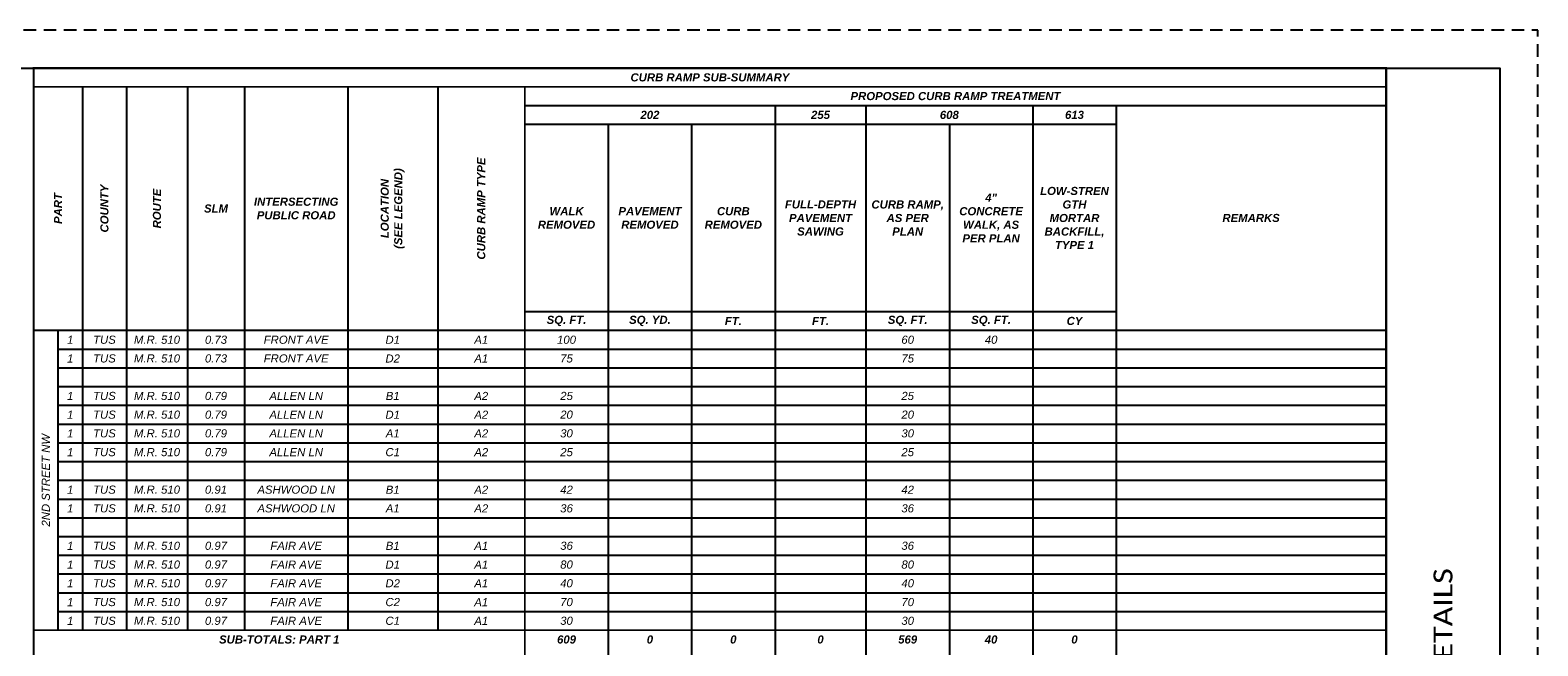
# Paper-space layout 'Layout1' of a CAD drawing. Header units: feet. Extents: x -25 to 34, y 0 to 22.
# Tile 4 of 4: x 14.1 to 34, y 13.9 to 22. Entities that reach past the tile are written whole.
import ezdxf
from ezdxf.enums import TextEntityAlignment as Align

# ---------------------------------------------------------------- set-up
doc = ezdxf.new("R2010")
doc.units = ezdxf.units.FT
doc.header["$MEASUREMENT"] = 0
doc.linetypes.add('OhDOT_USTN3', pattern=[0.22, 0.165, -0.055])
for name, color, linetype in [('SH_Border', 7, 'Continuous'), ('SH_Cut_Line', 7, 'OhDOT_USTN3'), ('SH_Data', 7, 'Continuous'), ('SH_Text', 7, 'Continuous')]:
    doc.layers.add(name, color=color, linetype=linetype)
doc.styles.add('Font 70-Main Title', font='calibri.ttf', dxfattribs={"width": 1.15, "height": 0.25})
doc.styles.add('Slanted-Normal', font='calibrii.ttf', dxfattribs={"height": 0.14})
doc.styles.add('Straight Sub-Title (0.17) Font 30', font='calibri.ttf', dxfattribs={"height": 0.17})
doc.styles.add('Straight-Sub Title', font='calibri.ttf', dxfattribs={"height": 0.17})

# ---------------------------------------------------------------- blocks, each defined once
blk = doc.blocks.new('BLKWO_NEW')
at = {"layer": 'SH_Border', "linetype": 'Continuous', "flags": 128}
blk.add_lwpolyline([(0.5, 21.5), (33.5, 21.5), (33.5, 0.5), (0.5, 0.5), (0.5, 21.5)], close=True, dxfattribs=at)
blk.add_lwpolyline([(32, 21.5), (32, 0.5)], dxfattribs=at)
at = {"layer": 'SH_Cut_Line', "color": 7, "linetype": 'OhDOT_USTN3', "flags": 128}
blk.add_lwpolyline([(0, 0), (34, 0), (34, 22), (0, 22), (0, 0)], close=True, dxfattribs=at)
at = {"layer": 'SH_Data', "style": 'Font 70-Main Title', "width": 1.15, "flags": 8}
blk.add_attdef('TITLEAREA2T', text='', height=0.25, rotation=90, dxfattribs=at).set_placement((32.75, 13), align=Align.MIDDLE_CENTER)
at = {"layer": 'SH_Data', "style": 'Straight-Sub Title'}
for tag, p in [('XXX', (32.75, 2)), ('XXX', (32.75, 1.5)), ('XXXXXX', (32.75, 1))]:
    blk.add_attdef(tag, text='', height=0.17, dxfattribs=at).set_placement(p, align=Align.BOTTOM_CENTER)
at = {"layer": 'SH_Data', "style": 'Straight Sub-Title (0.17) Font 30', "flags": 8}
blk.add_attdef('PROJECT', text='', height=0.25, rotation=90, dxfattribs=at).set_placement((0.721, 0.55), align=Align.MIDDLE_LEFT)
blk = doc.blocks.new('*A1021')
at = {"layer": 'SH_Text', "color": 7, "linetype": 'Continuous', "ltscale": 0.083333, "const_width": 0.0208}
blk.add_lwpolyline([(15.031, 0), (0, 0), (0, -17.708), (15.031, -17.708)], close=True, dxfattribs=at)
for points in [[(0, -0.208), (15.031, -0.208)], [(5.458, -0.208), (5.458, -17.708)], [(0, -2.917), (15.031, -2.917)], [(0.271, -2.917), (0.271, -6.25)], [(0, -6.25), (15.031, -6.25)]]:
    blk.add_lwpolyline(points, dxfattribs=at)
at = {"layer": 'SH_Text', "color": 7, "linetype": 'Continuous', "ltscale": 0.083333}
for points in [[(0.542, -0.208), (0.542, -6.25)], [(1.031, -0.208), (1.031, -6.25)], [(1.708, -0.208), (1.708, -6.25)], [(2.344, -0.208), (2.344, -6.25)], [(3.49, -0.208), (3.49, -6.25)], [(4.49, -0.208), (4.49, -6.25)], [(5.458, -0.417), (15.031, -0.417)], [(8.24, -0.417), (8.24, -17.292)], [(9.25, -0.417), (9.25, -17.292)], [(11.104, -0.417), (11.104, -17.292)], [(12.031, -0.417), (12.031, -17.292)], [(5.458, -0.625), (12.031, -0.625)], [(6.385, -0.625), (6.385, -17.292)], [(7.312, -0.625), (7.312, -17.292)], [(10.177, -0.625), (10.177, -17.292)], [(5.458, -2.708), (12.031, -2.708)], [(0.271, -3.125), (15.031, -3.125)], [(0.271, -3.333), (15.031, -3.333)], [(0.271, -3.542), (15.031, -3.542)], [(0.271, -3.75), (15.031, -3.75)], [(0.271, -3.958), (15.031, -3.958)], [(0.271, -4.167), (15.031, -4.167)], [(0.271, -4.375), (15.031, -4.375)], [(0.271, -4.583), (15.031, -4.583)], [(0.271, -4.792), (15.031, -4.792)], [(0.271, -5), (15.031, -5)], [(0.271, -5.208), (15.031, -5.208)], [(0.271, -5.417), (15.031, -5.417)], [(0.271, -5.625), (15.031, -5.625)], [(0.271, -5.833), (15.031, -5.833)], [(0.271, -6.042), (15.031, -6.042)]]:
    blk.add_lwpolyline(points, dxfattribs=at)
at = {"layer": 'SH_Text', "color": 7, "char_height": 0.09028, "attachment_point": 5, "style": 'Slanted-Normal'}
for s, insert in [('\\fArial|b1|i1|c0|p34;CURB RAMP SUB-SUMMARY', (7.516, -0.104)), ('\\fArial|b1|i1|c0|p34;PROPOSED CURB RAMP TREATMENT', (10.245, -0.312)), ('\\fArial|b1|i1|c0|p34;202', (6.849, -0.521)), ('\\fArial|b1|i1|c0|p34;255', (8.745, -0.521)), ('\\fArial|b1|i1|c0|p34;608', (10.177, -0.521)), ('\\fArial|b1|i1|c0|p34;613', (11.568, -0.521)), ('\\fArial|b1|i1|c0|p34;SLM', (2.026, -1.562)), ('\\fArial|b1|i1|c0|p34;REMARKS', (13.531, -1.667)), ('\\fArial|b1|i1|c0|p34;SQ. FT.', (5.922, -2.812)), ('\\fArial|b1|i1|c0|p34;SQ. YD.', (6.849, -2.812)), ('\\fArial|b1|i1|c0|p34;FT.', (7.776, -2.812)), ('\\fArial|b1|i1|c0|p34;FT.', (8.745, -2.812)), ('\\fArial|b0|i1|c0|p34;1', (0.406, -3.021)), ('\\fArial|b0|i1|c0|p34;TUS', (0.786, -3.021)), ('\\fArial|b0|i1|c0|p34;M.R. 510', (1.37, -3.021)), ('\\fArial|b0|i1|c0|p34;0.73', (2.026, -3.021)), ('\\fArial|b0|i1|c0|p34;FRONT AVE', (2.917, -3.021)), ('\\fArial|b0|i1|c0|p34;D1', (3.99, -3.021)), ('\\fArial|b0|i1|c0|p34;A1', (4.974, -3.021)), ('\\fArial|b0|i1|c0|p34;100', (5.922, -3.021)), ('\\fArial|b0|i1|c0|p34;TUS', (0.786, -3.229)), ('\\fArial|b0|i1|c0|p34;M.R. 510', (1.37, -3.229)), ('\\fArial|b0|i1|c0|p34;0.73', (2.026, -3.229)), ('\\fArial|b0|i1|c0|p34;FRONT AVE', (2.917, -3.229)), ('\\fArial|b0|i1|c0|p34;D2', (3.99, -3.229)), ('\\fArial|b0|i1|c0|p34;1', (0.406, -3.229)), ('\\fArial|b0|i1|c0|p34;A1', (4.974, -3.229)), ('\\fArial|b0|i1|c0|p34;75', (5.922, -3.229)), ('\\fArial|b0|i1|c0|p34;1', (0.406, -3.646)), ('\\fArial|b0|i1|c0|p34;TUS', (0.786, -3.646)), ('\\fArial|b0|i1|c0|p34;M.R. 510', (1.37, -3.646)), ('\\fArial|b0|i1|c0|p34;0.79', (2.026, -3.646)), ('\\fArial|b0|i1|c0|p34;ALLEN LN', (2.917, -3.646)), ('\\fArial|b0|i1|c0|p34;B1', (3.99, -3.646)), ('\\fArial|b0|i1|c0|p34;A2', (4.974, -3.646)), ('\\fArial|b0|i1|c0|p34;25', (5.922, -3.646)), ('\\fArial|b0|i1|c0|p34;1', (0.406, -3.854)), ('\\fArial|b0|i1|c0|p34;TUS', (0.786, -3.854)), ('\\fArial|b0|i1|c0|p34;M.R. 510', (1.37, -3.854)), ('\\fArial|b0|i1|c0|p34;0.79', (2.026, -3.854)), ('\\fArial|b0|i1|c0|p34;ALLEN LN', (2.917, -3.854)), ('\\fArial|b0|i1|c0|p34;D1', (3.99, -3.854)), ('\\fArial|b0|i1|c0|p34;A2', (4.974, -3.854)), ('\\fArial|b0|i1|c0|p34;20', (5.922, -3.854)), ('\\fArial|b0|i1|c0|p34;1', (0.406, -4.062)), ('\\fArial|b0|i1|c0|p34;TUS', (0.786, -4.062)), ('\\fArial|b0|i1|c0|p34;M.R. 510', (1.37, -4.062)), ('\\fArial|b0|i1|c0|p34;0.79', (2.026, -4.062)), ('\\fArial|b0|i1|c0|p34;ALLEN LN', (2.917, -4.062)), ('\\fArial|b0|i1|c0|p34;A1', (3.99, -4.062)), ('\\fArial|b0|i1|c0|p34;A2', (4.974, -4.062)), ('\\fArial|b0|i1|c0|p34;30', (5.922, -4.062)), ('\\fArial|b0|i1|c0|p34;1', (0.406, -4.271)), ('\\fArial|b0|i1|c0|p34;TUS', (0.786, -4.271)), ('\\fArial|b0|i1|c0|p34;M.R. 510', (1.37, -4.271)), ('\\fArial|b0|i1|c0|p34;0.79', (2.026, -4.271)), ('\\fArial|b0|i1|c0|p34;ALLEN LN', (2.917, -4.271)), ('\\fArial|b0|i1|c0|p34;C1', (3.99, -4.271)), ('\\fArial|b0|i1|c0|p34;A2', (4.974, -4.271)), ('\\fArial|b0|i1|c0|p34;25', (5.922, -4.271)), ('\\fArial|b0|i1|c0|p34;1', (0.406, -4.688)), ('\\fArial|b0|i1|c0|p34;TUS', (0.786, -4.688)), ('\\fArial|b0|i1|c0|p34;M.R. 510', (1.37, -4.688)), ('\\fArial|b0|i1|c0|p34;0.91', (2.026, -4.688)), ('\\fArial|b0|i1|c0|p34;ASHWOOD LN', (2.917, -4.688)), ('\\fArial|b0|i1|c0|p34;B1', (3.99, -4.688)), ('\\fArial|b0|i1|c0|p34;A2', (4.974, -4.688)), ('\\fArial|b0|i1|c0|p34;42', (5.922, -4.688)), ('\\fArial|b0|i1|c0|p34;1', (0.406, -4.896)), ('\\fArial|b0|i1|c0|p34;TUS', (0.786, -4.896)), ('\\fArial|b0|i1|c0|p34;M.R. 510', (1.37, -4.896)), ('\\fArial|b0|i1|c0|p34;0.91', (2.026, -4.896)), ('\\fArial|b0|i1|c0|p34;ASHWOOD LN', (2.917, -4.896)), ('\\fArial|b0|i1|c0|p34;A1', (3.99, -4.896)), ('\\fArial|b0|i1|c0|p34;A2', (4.974, -4.896)), ('\\fArial|b0|i1|c0|p34;36', (5.922, -4.896)), ('\\fArial|b0|i1|c0|p34;1', (0.406, -5.312)), ('\\fArial|b0|i1|c0|p34;TUS', (0.786, -5.312)), ('\\fArial|b0|i1|c0|p34;M.R. 510', (1.37, -5.312)), ('\\fArial|b0|i1|c0|p34;0.97', (2.026, -5.312)), ('\\fArial|b0|i1|c0|p34;FAIR AVE', (2.917, -5.312)), ('\\fArial|b0|i1|c0|p34;B1', (3.99, -5.312)), ('\\fArial|b0|i1|c0|p34;A1', (4.974, -5.312)), ('\\fArial|b0|i1|c0|p34;36', (5.922, -5.312)), ('\\fArial|b0|i1|c0|p34;1', (0.406, -5.521)), ('\\fArial|b0|i1|c0|p34;TUS', (0.786, -5.521)), ('\\fArial|b0|i1|c0|p34;M.R. 510', (1.37, -5.521)), ('\\fArial|b0|i1|c0|p34;0.97', (2.026, -5.521)), ('\\fArial|b0|i1|c0|p34;FAIR AVE', (2.917, -5.521)), ('\\fArial|b0|i1|c0|p34;D1', (3.99, -5.521)), ('\\fArial|b0|i1|c0|p34;A1', (4.974, -5.521)), ('\\fArial|b0|i1|c0|p34;80', (5.922, -5.521)), ('\\fArial|b0|i1|c0|p34;1', (0.406, -5.729)), ('\\fArial|b0|i1|c0|p34;TUS', (0.786, -5.729)), ('\\fArial|b0|i1|c0|p34;M.R. 510', (1.37, -5.729)), ('\\fArial|b0|i1|c0|p34;0.97', (2.026, -5.729)), ('\\fArial|b0|i1|c0|p34;FAIR AVE', (2.917, -5.729)), ('\\fArial|b0|i1|c0|p34;D2', (3.99, -5.729)), ('\\fArial|b0|i1|c0|p34;A1', (4.974, -5.729)), ('\\fArial|b0|i1|c0|p34;40', (5.922, -5.729)), ('\\fArial|b0|i1|c0|p34;1', (0.406, -5.938)), ('\\fArial|b0|i1|c0|p34;TUS', (0.786, -5.938)), ('\\fArial|b0|i1|c0|p34;M.R. 510', (1.37, -5.938)), ('\\fArial|b0|i1|c0|p34;0.97', (2.026, -5.938)), ('\\fArial|b0|i1|c0|p34;FAIR AVE', (2.917, -5.938)), ('\\fArial|b0|i1|c0|p34;C2', (3.99, -5.938)), ('\\fArial|b0|i1|c0|p34;A1', (4.974, -5.938)), ('\\fArial|b0|i1|c0|p34;70', (5.922, -5.938)), ('\\fArial|b0|i1|c0|p34;1', (0.406, -6.146)), ('\\fArial|b0|i1|c0|p34;TUS', (0.786, -6.146)), ('\\fArial|b0|i1|c0|p34;M.R. 510', (1.37, -6.146)), ('\\fArial|b0|i1|c0|p34;0.97', (2.026, -6.146)), ('\\fArial|b0|i1|c0|p34;FAIR AVE', (2.917, -6.146)), ('\\fArial|b0|i1|c0|p34;C1', (3.99, -6.146)), ('\\fArial|b0|i1|c0|p34;A1', (4.974, -6.146)), ('\\fArial|b0|i1|c0|p34;30', (5.922, -6.146)), ('\\fArial|b1|i1|c0|p34;SUB-TOTALS: PART 1', (2.729, -6.354)), ('\\fArial|b1|i1|c0|p34;609', (5.922, -6.354)), ('\\fArial|b1|i1|c0|p34;0', (6.849, -6.354)), ('\\fArial|b1|i1|c0|p34;0', (7.776, -6.354)), ('\\fArial|b1|i1|c0|p34;0', (8.745, -6.354)), ('\\fArial|b1|i1|c0|p34;569', (9.714, -6.354)), ('\\fArial|b1|i1|c0|p34;40', (10.641, -6.354)), ('\\fArial|b1|i1|c0|p34;0', (11.568, -6.354))]:
    blk.add_mtext(s, dxfattribs=dict(at, insert=insert))
at = {"layer": 'SH_Text', "color": 7, "char_height": 0.09028, "attachment_point": 5, "rotation": 90, "style": 'Slanted-Normal'}
for s, insert in [('\\fArial|b1|i1|c0|p34;CURB RAMP TYPE', (4.974, -1.562)), ('\\fArial|b1|i1|c0|p34;COUNTY', (0.786, -1.562)), ('\\fArial|b1|i1|c0|p34;PART', (0.271, -1.562)), ('\\fArial|b1|i1|c0|p34;ROUTE', (1.37, -1.562)), ('\\fArial|b0|i1|c0|p34;2ND STREET NW', (0.135, -4.583))]:
    blk.add_mtext(s, dxfattribs=dict(at, insert=insert))
at = {"layer": 'SH_Text', "color": 7, "insert": (3.99, -1.562), "char_height": 0.09028, "width": 2.70833, "attachment_point": 5, "rotation": 90, "style": 'Slanted-Normal'}
blk.add_mtext('\\fArial|b1|i1|c0|p34;LOCATION ^J(SEE LEGEND)', dxfattribs=at)
at = {"layer": 'SH_Text', "color": 7, "char_height": 0.09028, "attachment_point": 5, "style": 'Slanted-Normal'}
for s, insert, width in [('\\fArial|b1|i1|c0|p34;LOW-STREN\\PGTH ^JMORTAR BACKFILL, ^JTYPE 1', (11.568, -1.667), 0.84375), ('\\fArial|b1|i1|c0|p34;INTERSECTING PUBLIC ROAD', (2.917, -1.562), 1.0625), ('\\fArial|b1|i1|c0|p34;FULL-DEPTH PAVEMENT SAWING', (8.745, -1.667), 0.92708), ('\\fArial|b1|i1|c0|p34;4" CONCRETE WALK, AS PER PLAN', (10.641, -1.667), 0.84375), ('\\fArial|b1|i1|c0|p34;WALK REMOVED', (5.922, -1.667), 0.84375), ('\\fArial|b1|i1|c0|p34;PAVEMENT REMOVED', (6.849, -1.667), 0.84375), ('\\fArial|b1|i1|c0|p34;CURB REMOVED', (7.776, -1.667), 0.84375), ('\\fArial|b1|i1|c0|p34;CURB RAMP, AS PER PLAN', (9.714, -1.667), 0.84375), ('\\fArial|b1|i1|c0|p34;SQ. FT.', (9.714, -2.812), 0.84375), ('\\fArial|b1|i1|c0|p34;SQ. FT.', (10.641, -2.812), 0.84375), ('\\fArial|b1|i1|c0|p34;CY', (11.568, -2.812), 0.84375), ('\\fArial|b0|i1|c0|p34;60', (9.714, -3.021), 0.84375), ('\\fArial|b0|i1|c0|p34;40', (10.641, -3.021), 0.84375), ('\\fArial|b0|i1|c0|p34;75', (9.714, -3.229), 0.84375), ('\\fArial|b0|i1|c0|p34;25', (9.714, -3.646), 0.84375), ('\\fArial|b0|i1|c0|p34;20', (9.714, -3.854), 0.84375), ('\\fArial|b0|i1|c0|p34;30', (9.714, -4.062), 0.84375), ('\\fArial|b0|i1|c0|p34;25', (9.714, -4.271), 0.84375), ('\\fArial|b0|i1|c0|p34;42', (9.714, -4.688), 0.84375), ('\\fArial|b0|i1|c0|p34;36', (9.714, -4.896), 0.84375), ('\\fArial|b0|i1|c0|p34;36', (9.714, -5.312), 0.84375), ('\\fArial|b0|i1|c0|p34;80', (9.714, -5.521), 0.84375), ('\\fArial|b0|i1|c0|p34;40', (9.714, -5.729), 0.84375), ('\\fArial|b0|i1|c0|p34;70', (9.714, -5.938), 0.84375), ('\\fArial|b0|i1|c0|p34;30', (9.714, -6.146), 0.84375)]:
    blk.add_mtext(s, dxfattribs=dict(at, insert=insert, width=width))

psp = doc.layouts.get("Layout1")

# ---------------------------------------------------------------- linework, layer by layer
at = {"layer": 'SH_Data'}
psp.add_line((14.178, 10.924), (14.178, 21.5), dxfattribs=at)

# ---------------------------------------------------------------- block references
at = {"layer": 'SH_Border'}
ref = psp.add_blockref('BLKWO_NEW', (0, 0), dxfattribs=at)
ref.add_attrib('TITLEAREA2T', 'CURB RAMP DETAILS', dxfattribs={"layer": 'SH_Data', "height": 0.25, "rotation": 90, "style": 'Font 70-Main Title', "width": 1.15}).set_placement((32.75, 13), align=Align.MIDDLE_CENTER)
at = {"layer": 'SH_Data', "xscale": 1.185655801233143, "yscale": 1.185655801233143, "zscale": 1.185655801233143}
psp.add_blockref('*A1021', (14.178, 21.5), dxfattribs=at)

doc.saveas('drawing.dxf')
